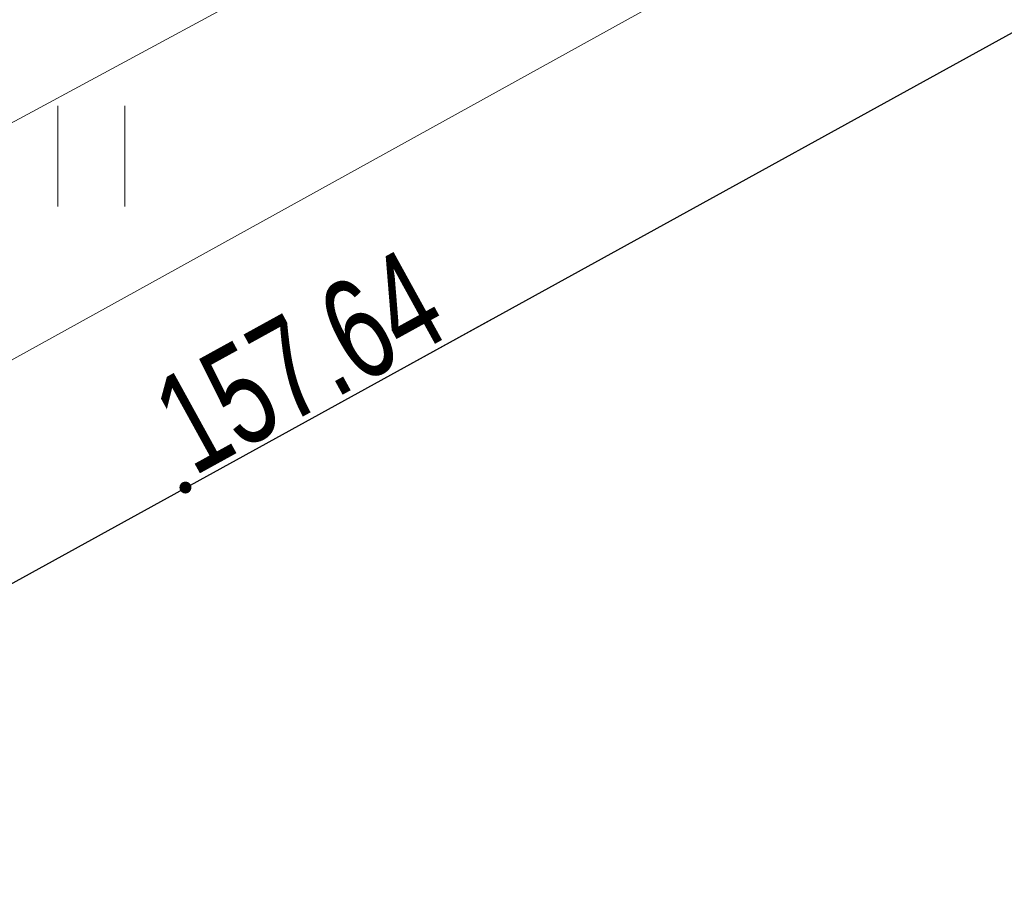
# Model space of a CAD drawing. Header units: metres. Extents: x 8440716 to 8446743, y 5883760 to 5887966.
# Tile 124 of 256: x 8442378.1 to 8442385.45, y 5885763.12 to 5885769.62. Entities that reach past the tile are written whole.
import ezdxf

# ---------------------------------------------------------------- set-up
doc = ezdxf.new("R2010")
doc.units = ezdxf.units.M
doc.header["$MEASUREMENT"] = 0
doc.linetypes.add('1.0_0.5', pattern=[1.5, 1, -0.5])
doc.linetypes.add('1.5_0.5', pattern=[2, 1.5, -0.5])
doc.layers.get('0').update_dxf_attribs({"color": 250, "linetype": 'CONTINUOUS', "lineweight": 5})
for name, color, linetype in [('jezdnia', 253, 'CONTINUOUS'), ('krawężnik', 253, 'CONTINUOUS'), ('pikieta sztuczna', 253, 'CONTINUOUS'), ('pikieta sztuczna-Atr2', 253, 'CONTINUOUS'), ('przewód elektroenergetyczny podziemny', 253, 'CONTINUOUS'), ('przewód kanalizacyjny', 253, 'CONTINUOUS'), ('trawnik', 253, 'CONTINUOUS')]:
    doc.layers.add(name, color=color, linetype=linetype)
doc.styles.get("Standard").update_dxf_attribs({"font": 'Working1250', "width": 0.75})

# ---------------------------------------------------------------- blocks, each defined once
blk = doc.blocks.new('TU04')
at = {"color": 0, "linetype": 'Continuous', "lineweight": 13}
for p, q in [((0, 0), (0, 0.75)), ((0.5, 0), (0.5, 0.75))]:
    blk.add_line(p, q, dxfattribs=at)
blk = doc.blocks.new('PW01')
at = {"linetype": 'Continuous', "lineweight": 13}
h = blk.add_hatch(color=0, dxfattribs=at)
edge = h.paths.add_edge_path()
edge.add_arc((0, 0), 0.045, 0, 360)

msp = doc.modelspace()

# ---------------------------------------------------------------- linework, layer by layer
at = {"layer": 'jezdnia', "color": 253, "linetype": '1.5_0.5', "lineweight": 18, "flags": 128}
msp.add_lwpolyline([(8442354.58, 5885756.96), (8442354.63, 5885757.66), (8442355.4, 5885758.56), (8442358.6, 5885760.32), (8442360.38, 5885761.27), (8442364.29, 5885763.46), (8442377.08, 5885770.51), (8442389.97, 5885777.59), (8442405.69, 5885786.21), (8442422.23, 5885795.3), (8442436.41, 5885803.11), (8442455.13, 5885813.43), (8442471.63, 5885822.52), (8442487.08, 5885831.03), (8442503.59, 5885840.1), (8442519.73, 5885848.92), (8442537.75, 5885858.86), (8442554.67, 5885868.18), (8442569.81, 5885876.49), (8442581.61, 5885882.97), (8442582.08, 5885882.24), (8442581.76, 5885881.78), (8442580.64, 5885880.69), (8442579.33, 5885879.7), (8442577.98, 5885878.83), (8442570.74, 5885874.88), (8442555.55, 5885866.46), (8442536.01, 5885855.7), (8442533.68, 5885854.35), (8442531.96, 5885853.23), (8442530.24, 5885852.1), (8442521.31, 5885845.84), (8442515.44, 5885841.74), (8442513.72, 5885840.56), (8442511.25, 5885838.92), (8442508.4, 5885837.15), (8442506.21, 5885835.9), (8442489.63, 5885826.76), (8442458.41, 5885809.62), (8442424.67, 5885791.05), (8442388.82, 5885771.35), (8442366.64, 5885759.13), (8442362.67, 5885757.07), (8442360.85, 5885756.17), (8442357.88, 5885755.12), (8442357.22, 5885754.99), (8442356.38, 5885754.95), (8442355.58, 5885755.14), (8442354.78, 5885755.86)], close=True, dxfattribs=at)
at = {"layer": 'krawężnik', "color": 253, "linetype": 'Continuous', "lineweight": 25, "flags": 128}
msp.add_lwpolyline([(8442458.41, 5885809.62), (8442424.67, 5885791.05), (8442388.82, 5885771.35), (8442366.64, 5885759.13), (8442362.67, 5885757.07), (8442360.85, 5885756.17), (8442357.88, 5885755.12), (8442357.22, 5885754.99), (8442356.38, 5885754.95), (8442355.58, 5885755.14), (8442354.78, 5885755.86), (8442354.58, 5885756.96), (8442354.63, 5885757.66)], dxfattribs=at)
at = {"layer": 'przewód elektroenergetyczny podziemny', "color": 1, "linetype": 'Continuous', "lineweight": 18, "flags": 128}
msp.add_lwpolyline([(8442607.27, 5885894.81), (8442606.48, 5885894.46), (8442591.43, 5885886.03), (8442580.08, 5885880.64), (8442574.17, 5885877.56), (8442555.05, 5885867.33), (8442534.61, 5885855.87), (8442520.36, 5885847.5), (8442512.24, 5885843.08), (8442496.44, 5885834.17), (8442491.98, 5885831.04), (8442488.32, 5885828.95), (8442472.62, 5885821.15), (8442456.69, 5885812.9), (8442439.95, 5885803.64), (8442423.15, 5885793.93), (8442391.04, 5885775.87), (8442375.13, 5885767.28), (8442366.23, 5885762.58), (8442356.65, 5885756.84)], dxfattribs=at)
at = {"layer": 'przewód kanalizacyjny', "color": 34, "linetype": 'Continuous', "lineweight": 18, "flags": 128}
msp.add_lwpolyline([(8442322.87, 5885737.02), (8442369.18, 5885762.18), (8442412.33, 5885786.05), (8442454.35, 5885809.01), (8442504.35, 5885836.18), (8442552.38, 5885862.93), (8442600.93, 5885889.94)], dxfattribs=at)
at = {"layer": 'trawnik', "color": 253, "linetype": '1.0_0.5', "lineweight": 18, "flags": 128}
msp.add_lwpolyline([(8442537.75, 5885858.86), (8442519.73, 5885848.92), (8442503.59, 5885840.1), (8442487.08, 5885831.03), (8442471.63, 5885822.52), (8442455.13, 5885813.43), (8442436.41, 5885803.11), (8442422.23, 5885795.3), (8442405.69, 5885786.21), (8442389.97, 5885777.59), (8442377.08, 5885770.51), (8442364.29, 5885763.46), (8442364.7, 5885762.63), (8442366.21, 5885759.86), (8442366.64, 5885759.13), (8442388.82, 5885771.35), (8442424.67, 5885791.05), (8442458.41, 5885809.62), (8442489.63, 5885826.76), (8442506.21, 5885835.9), (8442508.4, 5885837.15), (8442511.25, 5885838.92), (8442513.72, 5885840.56), (8442515.44, 5885841.74), (8442521.31, 5885845.84), (8442530.24, 5885852.1), (8442531.96, 5885853.23), (8442533.68, 5885854.35), (8442536.01, 5885855.7), (8442555.55, 5885866.46), (8442570.74, 5885874.88), (8442577.98, 5885878.83), (8442579.33, 5885879.7), (8442580.64, 5885880.69), (8442581.76, 5885881.78), (8442582.08, 5885882.24), (8442581.61, 5885882.97), (8442569.81, 5885876.49), (8442554.67, 5885868.18)], close=True, dxfattribs=at)

# ---------------------------------------------------------------- block references
at = {"layer": 'pikieta sztuczna', "color": 253, "linetype": 'Continuous', "lineweight": 13}
msp.add_blockref('PW01', (8442379.34, 5885766.13), dxfattribs=at)
at = {"layer": 'trawnik', "color": 253, "linetype": 'Continuous', "lineweight": 18}
msp.add_blockref('TU04', (8442378.389, 5885768.229), dxfattribs=at)

# ---------------------------------------------------------------- texts
at = {"layer": 'pikieta sztuczna-Atr2', "color": 253, "width": 0.72}
msp.add_text('157.64', height=0.75, rotation=28.852, dxfattribs=at).set_placement((8442379.4, 5885766.21))

doc.saveas('drawing.dxf')
